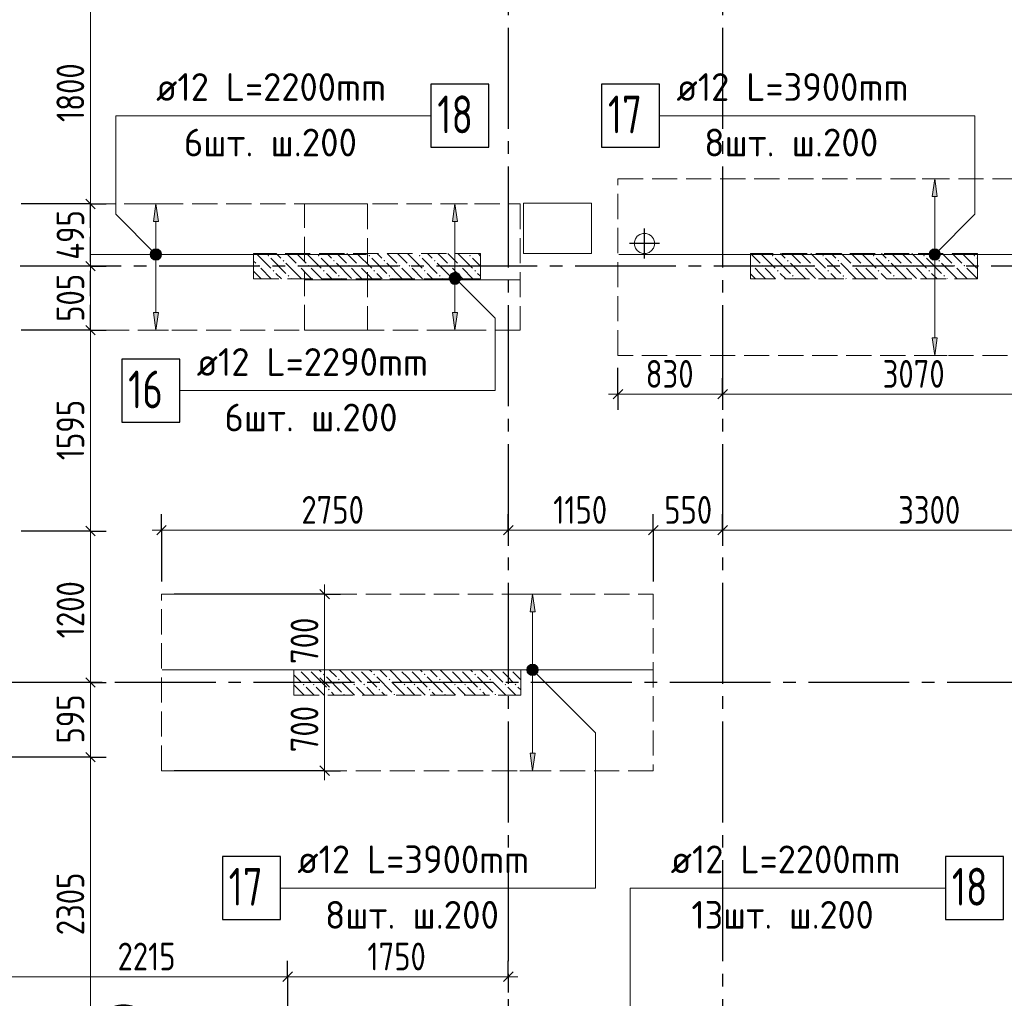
# Model space of a CAD drawing. Header units: millimetres. Extents: x 0 to 43617, y 0 to 59400.
# Tile 13 of 25: x 10749 to 18558, y 29926 to 37684. Entities that reach past the tile are written whole.
import ezdxf

# ---------------------------------------------------------------- set-up
doc = ezdxf.new("R2010")
doc.units = ezdxf.units.MM
doc.linetypes.add('______2', pattern=[270, 200, -70])
doc.linetypes.add('______5', pattern=[1100, 800, -100, 100, -100])
for name, color, linetype, lineweight in [('Standard', 7, 'Continuous', 25), ('ДОП Верх по У', 7, 'Continuous', 25), ('ЖБ Перекрытие верхний уровень', 7, 'Continuous', 35), ('ЖБ Пилон', 7, 'Continuous', 35), ('Оси', 40, '______5', 18), ('Позиционная метка номер позиции', 7, 'Continuous', 13), ('Примечания', 7, 'Continuous', 25)]:
    doc.layers.add(name, color=color, linetype=linetype, lineweight=lineweight)
doc.styles.add('GOST 2.304-81', font='txt')
doc.styles.add('ISOCPEUR', font='txt')

msp = doc.modelspace()

# ---------------------------------------------------------------- hatches: boundary and pattern name
at = {"layer": 'ДОП Верх по У', "linetype": 'Continuous', "lineweight": 13, "transparency": 33554687}
for points in [[(18025.8, 36283), (18005.8, 36423), (17985.8, 36283)], [(11849.2, 36083), (11829.2, 36223), (11809.2, 36083)], [(14220.6, 36083), (14200.6, 36223), (14180.6, 36083)], [(11796.9, 35841.8), (11861.4, 35841.8), (11847.9, 35855.3)], [(11796.9, 35841.8), (11847.9, 35855.3), (11810.4, 35855.3)], [(11810.4, 35855.3), (11847.9, 35855.3), (11829.2, 35860.5)], [(17973.6, 35841.8), (18038, 35841.8), (18024.5, 35855.3)], [(17973.6, 35841.8), (18024.5, 35855.3), (17987.1, 35855.3)], [(17987.1, 35855.3), (18024.5, 35855.3), (18005.8, 35860.5)], [(11791.7, 35823), (11866.7, 35823), (11861.4, 35841.8)], [(11791.7, 35823), (11861.4, 35841.8), (11796.9, 35841.8)], [(11796.9, 35804.3), (11866.7, 35823), (11791.7, 35823)], [(11796.9, 35804.3), (11861.4, 35804.3), (11866.7, 35823)], [(11810.4, 35790.8), (11861.4, 35804.3), (11796.9, 35804.3)], [(11810.4, 35790.8), (11847.9, 35790.8), (11861.4, 35804.3)], [(11847.9, 35790.8), (11810.4, 35790.8), (11829.2, 35785.5)], [(17968.3, 35823), (18043.3, 35823), (18038, 35841.8)], [(17968.3, 35823), (18038, 35841.8), (17973.6, 35841.8)], [(17973.6, 35804.3), (18043.3, 35823), (17968.3, 35823)], [(17973.6, 35804.3), (18038, 35804.3), (18043.3, 35823)], [(17987.1, 35790.8), (18038, 35804.3), (17973.6, 35804.3)], [(17987.1, 35790.8), (18024.5, 35790.8), (18038, 35804.3)], [(18024.5, 35790.8), (17987.1, 35790.8), (18005.8, 35785.5)], [(14163.1, 35623), (14238.1, 35623), (14232.9, 35641.8)], [(14163.1, 35623), (14232.9, 35641.8), (14168.4, 35641.8)], [(14168.4, 35604.3), (14238.1, 35623), (14163.1, 35623)], [(14168.4, 35641.8), (14232.9, 35641.8), (14219.4, 35655.3)], [(14168.4, 35641.8), (14219.4, 35655.3), (14181.9, 35655.3)], [(14168.4, 35604.3), (14232.9, 35604.3), (14238.1, 35623)], [(14181.9, 35655.3), (14219.4, 35655.3), (14200.6, 35660.5)], [(14181.9, 35590.8), (14232.9, 35604.3), (14168.4, 35604.3)], [(14181.9, 35590.8), (14219.4, 35590.8), (14232.9, 35604.3)], [(14219.4, 35590.8), (14181.9, 35590.8), (14200.6, 35585.5)], [(14836.4, 32990), (14816.4, 33130), (14796.4, 32990)], [(14797.7, 32562.3), (14835.2, 32562.3), (14816.4, 32567.5)], [(14778.9, 32530), (14853.9, 32530), (14848.7, 32548.8)], [(14778.9, 32530), (14848.7, 32548.8), (14784.2, 32548.8)], [(14784.2, 32511.3), (14853.9, 32530), (14778.9, 32530)], [(14784.2, 32548.8), (14848.7, 32548.8), (14835.2, 32562.3)], [(14784.2, 32548.8), (14835.2, 32562.3), (14797.7, 32562.3)], [(14784.2, 32511.3), (14848.7, 32511.3), (14853.9, 32530)], [(14797.7, 32497.8), (14848.7, 32511.3), (14784.2, 32511.3)], [(14797.7, 32497.8), (14835.2, 32497.8), (14848.7, 32511.3)], [(14835.2, 32497.8), (14797.7, 32497.8), (14816.4, 32492.5)]]:
    msp.add_hatch(color=7, dxfattribs=at).paths.add_polyline_path(points)
for points in [[(11849.2, 35363), (11829.2, 35223), (11809.2, 35363)], [(14220.6, 35363), (14200.6, 35223), (14180.6, 35363)], [(18025.8, 35163), (18005.8, 35023), (17985.8, 35163)], [(14836.4, 31870), (14816.4, 31730), (14796.4, 31870)]]:
    msp.add_hatch(color=7, dxfattribs=at).paths.add_polyline_path(points, flags=16)
at = {"layer": 'ЖБ Пилон', "linetype": 'Continuous', "lineweight": 18, "transparency": 33554687}
for points in [[(12714.5, 35813.1), (12721, 35819.6), (12727.5, 35813.1), (12721, 35806.6)], [(12834.5, 35773.1), (12841, 35779.6), (12847.4, 35773.1), (12841, 35766.6)], [(13114.5, 35813.1), (13121, 35819.6), (13127.5, 35813.1), (13121, 35806.6)], [(13234.5, 35773.1), (13241, 35779.6), (13247.4, 35773.1), (13241, 35766.6)], [(13514.5, 35813.1), (13521, 35819.6), (13527.5, 35813.1), (13521, 35806.6)], [(13634.5, 35773.1), (13641, 35779.6), (13647.4, 35773.1), (13641, 35766.6)], [(13914.5, 35813.1), (13921, 35819.6), (13927.5, 35813.1), (13921, 35806.6)], [(14034.5, 35773.1), (14041, 35779.6), (14047.4, 35773.1), (14041, 35766.6)], [(14314.5, 35813.1), (14321, 35819.6), (14327.5, 35813.1), (14321, 35806.6)], [(16714.5, 35813.1), (16721, 35819.6), (16727.5, 35813.1), (16721, 35806.6)], [(16834.5, 35773.1), (16840.9, 35779.6), (16847.4, 35773.1), (16840.9, 35766.6)], [(17114.5, 35813.1), (17121, 35819.6), (17127.5, 35813.1), (17121, 35806.6)], [(17234.5, 35773.1), (17240.9, 35779.6), (17247.4, 35773.1), (17240.9, 35766.6)], [(17514.5, 35813.1), (17521, 35819.6), (17527.5, 35813.1), (17521, 35806.6)], [(17634.5, 35773.1), (17640.9, 35779.6), (17647.4, 35773.1), (17640.9, 35766.6)], [(17914.5, 35813.1), (17921, 35819.6), (17927.5, 35813.1), (17921, 35806.6)], [(18034.5, 35773.1), (18040.9, 35779.6), (18047.4, 35773.1), (18040.9, 35766.6)], [(18314.5, 35813.1), (18321, 35819.6), (18327.5, 35813.1), (18321, 35806.6)], [(12634.5, 35733.1), (12641, 35739.6), (12647.4, 35733.1), (12641, 35726.6)], [(12754.4, 35693.1), (12760.9, 35699.6), (12767.4, 35693.1), (12760.9, 35686.6)], [(12954.4, 35733.1), (12960.9, 35739.6), (12967.4, 35733.1), (12960.9, 35726.6)], [(13034.5, 35733.1), (13041, 35739.6), (13047.4, 35733.1), (13041, 35726.6)], [(13154.4, 35693.1), (13160.9, 35699.6), (13167.4, 35693.1), (13160.9, 35686.6)], [(13354.4, 35733.1), (13360.9, 35739.6), (13367.4, 35733.1), (13360.9, 35726.6)], [(13434.5, 35733.1), (13441, 35739.6), (13447.4, 35733.1), (13441, 35726.6)], [(13554.4, 35693.1), (13560.9, 35699.6), (13567.4, 35693.1), (13560.9, 35686.6)], [(13754.4, 35733.1), (13760.9, 35739.6), (13767.4, 35733.1), (13760.9, 35726.6)], [(13834.5, 35733.1), (13841, 35739.6), (13847.4, 35733.1), (13841, 35726.6)], [(13954.4, 35693.1), (13960.9, 35699.6), (13967.4, 35693.1), (13960.9, 35686.6)], [(14154.4, 35733.1), (14160.9, 35739.6), (14167.4, 35733.1), (14160.9, 35726.6)], [(14234.5, 35733.1), (14241, 35739.6), (14247.4, 35733.1), (14241, 35726.6)], [(14354.4, 35693.1), (14360.9, 35699.6), (14367.4, 35693.1), (14360.9, 35686.6)], [(16554.4, 35733.1), (16560.9, 35739.6), (16567.4, 35733.1), (16560.9, 35726.6)], [(16634.5, 35733.1), (16640.9, 35739.6), (16647.4, 35733.1), (16640.9, 35726.6)], [(16754.4, 35693.1), (16760.9, 35699.6), (16767.4, 35693.1), (16760.9, 35686.6)], [(16954.4, 35733.1), (16960.9, 35739.6), (16967.4, 35733.1), (16960.9, 35726.6)], [(17034.5, 35733.1), (17040.9, 35739.6), (17047.4, 35733.1), (17040.9, 35726.6)], [(17154.4, 35693.1), (17160.9, 35699.6), (17167.4, 35693.1), (17160.9, 35686.6)], [(17354.4, 35733.1), (17360.9, 35739.6), (17367.4, 35733.1), (17360.9, 35726.6)], [(17434.5, 35733.1), (17440.9, 35739.6), (17447.4, 35733.1), (17440.9, 35726.6)], [(17554.4, 35693.1), (17560.9, 35699.6), (17567.4, 35693.1), (17560.9, 35686.6)], [(17754.4, 35733.1), (17760.9, 35739.6), (17767.4, 35733.1), (17760.9, 35726.6)], [(17834.5, 35733.1), (17840.9, 35739.6), (17847.4, 35733.1), (17840.9, 35726.6)], [(17954.4, 35693.1), (17960.9, 35699.6), (17967.4, 35693.1), (17960.9, 35686.6)], [(18154.4, 35733.1), (18160.9, 35739.6), (18167.4, 35733.1), (18160.9, 35726.6)], [(18234.5, 35733.1), (18240.9, 35739.6), (18247.4, 35733.1), (18240.9, 35726.6)], [(12874.5, 35653.1), (12881, 35659.6), (12887.5, 35653.1), (12881, 35646.6)], [(13274.5, 35653.1), (13281, 35659.6), (13287.5, 35653.1), (13281, 35646.6)], [(13674.5, 35653.1), (13681, 35659.6), (13687.5, 35653.1), (13681, 35646.6)], [(14074.5, 35653.1), (14081, 35659.6), (14087.5, 35653.1), (14081, 35646.6)], [(16874.5, 35653.1), (16881, 35659.6), (16887.5, 35653.1), (16881, 35646.6)], [(17274.5, 35653.1), (17281, 35659.6), (17287.5, 35653.1), (17281, 35646.6)], [(17674.5, 35653.1), (17681, 35659.6), (17687.5, 35653.1), (17681, 35646.6)], [(18074.5, 35653.1), (18081, 35659.6), (18087.5, 35653.1), (18081, 35646.6)], [(12964.3, 32530), (12960.9, 32526.6), (12957.6, 32530)], [(13044.3, 32530), (13041, 32526.6), (13037.6, 32530)], [(13154.4, 32493.1), (13160.9, 32499.6), (13167.4, 32493.1), (13160.9, 32486.6)], [(13364.3, 32530), (13360.9, 32526.6), (13357.6, 32530)], [(13444.3, 32530), (13441, 32526.6), (13437.6, 32530)], [(13554.4, 32493.1), (13560.9, 32499.6), (13567.4, 32493.1), (13560.9, 32486.6)], [(13764.3, 32530), (13760.9, 32526.6), (13757.6, 32530)], [(13844.3, 32530), (13841, 32526.6), (13837.6, 32530)], [(13954.4, 32493.1), (13960.9, 32499.6), (13967.4, 32493.1), (13960.9, 32486.6)], [(14164.3, 32530), (14160.9, 32526.6), (14157.6, 32530)], [(14244.3, 32530), (14241, 32526.6), (14237.6, 32530)], [(14354.4, 32493.1), (14360.9, 32499.6), (14367.4, 32493.1), (14360.9, 32486.6)], [(14564.3, 32530), (14560.9, 32526.6), (14557.6, 32530)], [(14644.3, 32530), (14641, 32526.6), (14637.6, 32530)], [(12994.5, 32413.1), (13001, 32419.6), (13007.5, 32413.1), (13001, 32406.6)], [(13074.5, 32413.1), (13081, 32419.6), (13087.5, 32413.1), (13081, 32406.6)], [(13274.5, 32453.1), (13281, 32459.6), (13287.5, 32453.1), (13281, 32446.6)], [(13394.5, 32413.1), (13401, 32419.6), (13407.5, 32413.1), (13401, 32406.6)], [(13474.5, 32413.1), (13481, 32419.6), (13487.5, 32413.1), (13481, 32406.6)], [(13674.5, 32453.1), (13681, 32459.6), (13687.5, 32453.1), (13681, 32446.6)], [(13794.5, 32413.1), (13801, 32419.6), (13807.5, 32413.1), (13801, 32406.6)], [(13874.5, 32413.1), (13881, 32419.6), (13887.5, 32413.1), (13881, 32406.6)], [(14074.5, 32453.1), (14081, 32459.6), (14087.5, 32453.1), (14081, 32446.6)], [(14194.5, 32413.1), (14201, 32419.6), (14207.5, 32413.1), (14201, 32406.6)], [(14274.5, 32413.1), (14281, 32419.6), (14287.5, 32413.1), (14281, 32406.6)], [(14474.5, 32453.1), (14481, 32459.6), (14487.5, 32453.1), (14481, 32446.6)], [(14594.5, 32413.1), (14601, 32419.6), (14607.5, 32413.1), (14601, 32406.6)], [(14674.5, 32413.1), (14681, 32419.6), (14687.5, 32413.1), (14681, 32406.6)], [(12924, 32336.6), (12927.5, 32333.1), (12924.3, 32330), (12924, 32330)], [(13194.5, 32373.1), (13201, 32379.6), (13207.5, 32373.1), (13201, 32366.6)], [(13314.5, 32333.1), (13321, 32339.6), (13327.5, 32333.1), (13324.3, 32330), (13317.6, 32330)], [(13594.5, 32373.1), (13601, 32379.6), (13607.5, 32373.1), (13601, 32366.6)], [(13714.5, 32333.1), (13721, 32339.6), (13727.5, 32333.1), (13724.3, 32330), (13717.6, 32330)], [(13994.5, 32373.1), (14001, 32379.6), (14007.5, 32373.1), (14001, 32366.6)], [(14114.5, 32333.1), (14121, 32339.6), (14127.5, 32333.1), (14124.3, 32330), (14117.6, 32330)], [(14394.5, 32373.1), (14401, 32379.6), (14407.5, 32373.1), (14401, 32366.6)], [(14514.5, 32333.1), (14521, 32339.6), (14527.5, 32333.1), (14524.3, 32330), (14517.6, 32330)]]:
    msp.add_hatch(color=7, dxfattribs=at).paths.add_polyline_path(points, flags=16)
at = {"layer": 'Позиционная метка номер позиции', "linetype": 'Continuous', "lineweight": 13, "transparency": 33554687}
for points in [[(11797.4, 35791.2), (11840.7, 35866.3), (11785.9, 35811.6)], [(11785.9, 35811.6), (11840.7, 35866.3), (11817.7, 35866.3)], [(11785.9, 35811.6), (11817.7, 35866.3), (11785.9, 35834.5)], [(11785.9, 35834.5), (11817.7, 35866.3), (11797.4, 35854.8)], [(11797.4, 35791.2), (11861, 35854.8), (11840.7, 35866.3)], [(11817.7, 35779.7), (11861, 35854.8), (11797.4, 35791.2)], [(11817.7, 35779.7), (11872.5, 35834.5), (11861, 35854.8)], [(17962.5, 35834.5), (18037.6, 35791.2), (17974, 35854.8)], [(17974, 35854.8), (18049.1, 35811.6), (17994.3, 35866.3)], [(17974, 35854.8), (18037.6, 35791.2), (18049.1, 35811.6)], [(17994.3, 35866.3), (18049.1, 35811.6), (18049.1, 35834.5)], [(17994.3, 35866.3), (18049.1, 35834.5), (18017.2, 35866.3)], [(18017.2, 35866.3), (18049.1, 35834.5), (18037.6, 35854.8)], [(11840.7, 35779.7), (11872.5, 35834.5), (11817.7, 35779.7)], [(11840.7, 35779.7), (11872.5, 35811.6), (11872.5, 35834.5)], [(11872.5, 35811.6), (11840.7, 35779.7), (11861, 35791.2)], [(17962.5, 35811.6), (18017.2, 35779.7), (17962.5, 35834.5)], [(17962.5, 35834.5), (18017.2, 35779.7), (18037.6, 35791.2)], [(17994.3, 35779.7), (17962.5, 35811.6), (17974, 35791.2)], [(17962.5, 35811.6), (17994.3, 35779.7), (18017.2, 35779.7)], [(14157.4, 35648.5), (14189.2, 35680.3), (14168.8, 35668.8)], [(14189.2, 35680.3), (14157.4, 35648.5), (14157.4, 35625.6)], [(14189.2, 35680.3), (14157.4, 35625.6), (14212.1, 35680.3)], [(14212.1, 35680.3), (14157.4, 35625.6), (14168.8, 35605.2)], [(14212.1, 35680.3), (14168.8, 35605.2), (14232.5, 35668.8)], [(14232.5, 35668.8), (14168.8, 35605.2), (14189.2, 35593.7)], [(14232.5, 35668.8), (14189.2, 35593.7), (14243.9, 35648.5)], [(14243.9, 35648.5), (14189.2, 35593.7), (14212.1, 35593.7)], [(14243.9, 35648.5), (14212.1, 35593.7), (14243.9, 35625.6)], [(14243.9, 35625.6), (14212.1, 35593.7), (14232.5, 35605.2)], [(14773.1, 32541.5), (14805, 32573.3), (14784.6, 32561.8)], [(14805, 32573.3), (14773.1, 32541.5), (14773.1, 32518.6)], [(14805, 32573.3), (14773.1, 32518.6), (14827.9, 32573.3)], [(14827.9, 32573.3), (14773.1, 32518.6), (14784.6, 32498.2)], [(14827.9, 32573.3), (14784.6, 32498.2), (14848.2, 32561.8)], [(14848.2, 32561.8), (14784.6, 32498.2), (14805, 32486.7)], [(14848.2, 32561.8), (14805, 32486.7), (14859.7, 32541.5)], [(14859.7, 32541.5), (14805, 32486.7), (14827.9, 32486.7)], [(14859.7, 32541.5), (14827.9, 32486.7), (14859.7, 32518.6)], [(14859.7, 32518.6), (14827.9, 32486.7), (14848.2, 32498.2)]]:
    msp.add_hatch(color=7, dxfattribs=at).paths.add_polyline_path(points)

# ---------------------------------------------------------------- linework, layer by layer
at = {"layer": 'Standard', "color": 7, "linetype": 'Continuous', "lineweight": 13, "transparency": 33554687}
for p, q in [((11311, 38023), (11311, 36223)), ((11311, 36223), (11311, 35730)), ((11311, 35730), (11311, 35223)), ((11311, 35223), (11311, 33630)), ((15494, 34715.9), (15419, 34715.9)), ((16324, 34715.9), (19394, 34715.9)), ((11311, 33630), (11311, 32430)), ((11874, 33637.7), (11799, 33637.7)), ((11874, 33637.7), (14624, 33637.7)), ((14624, 33637.7), (15774, 33637.7)), ((15774, 33637.7), (16324, 33637.7)), ((16324, 33637.7), (19624, 33637.7)), ((13167.6, 33130), (13167.6, 33205)), ((11311, 32430), (11311, 31837)), ((13167.6, 32430), (13167.6, 31730)), ((11311, 31837), (11311, 29530)), ((13167.6, 31730), (13167.6, 31655)), ((10661, 30096.9), (12874, 30096.9)), ((12874, 30096.9), (14624, 30096.9)), ((14624, 30096.9), (14699, 30096.9))]:
    msp.add_line(p, q, dxfattribs=at)
at = {"layer": 'Standard', "color": 7, "linetype": 'Continuous', "lineweight": 25, "transparency": 33554687}
for p, q in [((11273.5, 36260.5), (11348.5, 36185.5)), ((11273.5, 35767.5), (11348.5, 35692.5)), ((11273.5, 35260.5), (11348.5, 35185.5)), ((15456.5, 34678.4), (15531.5, 34753.4)), ((16286.5, 34678.4), (16361.5, 34753.4)), ((11273.5, 33667.5), (11348.5, 33592.5)), ((11836.5, 33600.2), (11911.5, 33675.2)), ((14586.5, 33600.2), (14661.5, 33675.2)), ((15736.5, 33600.2), (15811.5, 33675.2)), ((16286.5, 33600.2), (16361.5, 33675.2)), ((13130.1, 33167.5), (13205.1, 33092.5)), ((11273.5, 32467.5), (11348.5, 32392.5)), ((13130.1, 32467.5), (13205.1, 32392.5)), ((11273.5, 31874.5), (11348.5, 31799.5)), ((13130.1, 31767.5), (13205.1, 31692.5)), ((12836.5, 30059.4), (12911.5, 30134.4)), ((14586.5, 30059.4), (14661.5, 30134.4))]:
    msp.add_line(p, q, dxfattribs=at)
at = {"layer": 'Standard', "color": 251, "linetype": 'Continuous', "lineweight": -3, "true_color": 0x656565, "transparency": 33554687}
for p, q in [((11311, 36223), (11186, 36223)), ((11311, 36223), (11436, 36223)), ((11311, 35730), (11186, 35730)), ((11311, 35730), (11436, 35730)), ((11311, 35223), (11186, 35223)), ((11311, 35223), (11436, 35223)), ((15494, 34715.9), (15494, 34923)), ((15494, 34715.9), (15494, 34840.9)), ((16324, 34715.9), (16324, 34840.9)), ((15494, 34715.9), (15494, 34590.9)), ((16324, 34715.9), (16324, 34590.9)), ((16324, 34715.9), (16324, 34715.9)), ((11874, 33637.7), (11874, 33762.7)), ((14624, 33637.7), (14624, 33762.7)), ((15774, 33637.7), (15774, 33762.7)), ((16324, 33637.7), (16324, 33762.7)), ((11311, 33630), (11186, 33630)), ((11311, 33630), (11436, 33630)), ((11874, 33637.7), (11874, 33512.7)), ((11874, 33637.7), (11874, 33230)), ((14624, 33637.7), (14624, 33512.7)), ((14624, 33637.7), (14624, 33637.7)), ((15774, 33637.7), (15774, 33512.7)), ((15774, 33637.7), (15774, 33230)), ((16324, 33637.7), (16324, 33512.7)), ((16324, 33637.7), (16324, 33637.7)), ((13167.6, 33130), (11974, 33130)), ((13167.6, 33130), (13042.6, 33130)), ((13167.6, 33130), (13292.6, 33130)), ((11311, 32430), (11186, 32430)), ((11311, 32430), (11436, 32430)), ((13167.6, 32430), (13042.6, 32430)), ((13167.6, 32430), (13292.6, 32430)), ((13167.6, 32430), (13167.6, 32430)), ((11311, 31837), (11186, 31837)), ((11311, 31837), (11436, 31837)), ((13167.6, 31730), (11974, 31730)), ((13167.6, 31730), (13042.6, 31730)), ((13167.6, 31730), (13292.6, 31730)), ((12874, 30096.9), (12874, 30221.9)), ((14624, 30096.9), (14624, 30221.9)), ((12874, 30096.9), (12874, 29971.9)), ((12874, 30096.9), (12874, 29630)), ((14624, 30096.9), (14624, 29971.9)), ((14624, 30096.9), (14624, 30096.9))]:
    msp.add_line(p, q, dxfattribs=at)
at = {"layer": 'Standard', "color": 8, "linetype": '______5', "lineweight": -3, "transparency": 33554687}
for p, q in [((15704, 35790.5), (15704, 36029.5)), ((15823.5, 35910), (15584.5, 35910))]:
    msp.add_line(p, q, dxfattribs=at)
at = {"layer": 'Standard', "color": 251, "linetype": 'Continuous', "lineweight": -3, "true_color": 0x656565, "transparency": 33554687}
for points in [[(11311, 36223), (11294, 36223), (11294, 36223), (11294, 36223), (11294, 36223), (11294, 36223), (11294, 36223), (11294, 36223), (11294, 36223), (11294, 36223), (11294, 36223), (11294, 36223), (11294, 36223), (11294, 36223), (11294, 36223), (11294, 36223), (11294, 36223), (11294, 36223), (11294, 36223), (11294, 36223), (11294, 36223), (11294, 36223), (11294, 36223), (11294, 36223), (11294, 36223), (11294, 36223), (11294, 36223), (10761, 36223)], [(11311, 35730), (11294, 35730), (11294, 35730), (11294, 35730), (11294, 35730), (11294, 35730), (11294, 35730), (11294, 35730), (11294, 35730), (11294, 35730), (11294, 35730), (11294, 35730), (11294, 35730), (11294, 35730), (11294, 35730), (11294, 35730), (11294, 35730), (11294, 35730), (11294, 35730), (11294, 35730), (11294, 35730), (11294, 35730), (11294, 35730), (11294, 35730), (11294, 35730), (10972.4, 35730)], [(11311, 35223), (11294, 35223), (11294, 35223), (11294, 35223), (11294, 35223), (11294, 35223), (11294, 35223), (11294, 35223), (11294, 35223), (11294, 35223), (11294, 35223), (11294, 35223), (11294, 35223), (11294, 35223), (11294, 35223), (11294, 35223), (11294, 35223), (11294, 35223), (11294, 35223), (11294, 35223), (11294, 35223), (11294, 35223), (11294, 35223), (10761, 35223)], [(11311, 33630), (11294, 33630), (11294, 33630), (11294, 33630), (11294, 33630), (11294, 33630), (11294, 33630), (11294, 33630), (11294, 33630), (11294, 33630), (11294, 33630), (11294, 33630), (11294, 33630), (11294, 33630), (11294, 33630), (11294, 33630), (11294, 33630), (11294, 33630), (11294, 33630), (11294, 33630), (11294, 33630), (10761, 33630)], [(11311, 32430), (11294, 32430), (11294, 32430), (11294, 32430), (11294, 32430), (11294, 32430), (11294, 32430), (11294, 32430), (11294, 32430), (11294, 32430), (11294, 32430), (11294, 32430), (11294, 32430), (11294, 32430), (11294, 32430), (11294, 32430), (11294, 32430), (11294, 32430), (11294, 32430), (10920.9, 32430)], [(11311, 31837), (11294, 31837), (11294, 31837), (11294, 31837), (11294, 31837), (11294, 31837), (11294, 31837), (11294, 31837), (11294, 31837), (11294, 31837), (11294, 31837), (11294, 31837), (11294, 31837), (11294, 31837), (11294, 31837), (11294, 31837), (11294, 31837), (10499, 31837)]]:
    msp.add_lwpolyline(points, dxfattribs=at)
at = {"layer": 'Standard', "color": 7, "linetype": 'Continuous', "lineweight": 13, "transparency": 33554687}
for points in [[(15494, 34715.9), (15995.5, 34715.9), (15995.5, 34715.9), (16254.7, 34715.9), (16254.7, 34715.9), (16324, 34715.9)], [(13167.6, 33130), (13167.6, 32503.1), (13167.6, 32503.1), (13167.6, 32430)]]:
    msp.add_lwpolyline(points, dxfattribs=at)
at = {"layer": 'ДОП Верх по У', "color": 7, "linetype": 'Continuous', "lineweight": 13, "transparency": 33554687}
for p, q in [((11811, 36923), (13897, 36923)), ((15938, 36923), (18024, 36923)), ((12132.8, 34743), (14218.8, 34743)), ((12930.4, 30800), (15016.4, 30800)), ((15891.6, 30800), (17977.6, 30800))]:
    msp.add_line(p, q, dxfattribs=at)
at = {"layer": 'ДОП Верх по У', "color": 251, "linetype": 'Continuous', "lineweight": 13, "true_color": 0x494949, "transparency": 33554687}
for p, q in [((18005.8, 36423), (17905.8, 36423)), ((18005.8, 36423), (17985.8, 36283)), ((18025.8, 36283), (18005.8, 36423)), ((18005.8, 36423), (18105.8, 36423)), ((18005.8, 36423), (18005.8, 36423)), ((17985.8, 36283), (18025.8, 36283)), ((18005.8, 35853), (18005.8, 36283)), ((11829.2, 36223), (11729.2, 36223)), ((11829.2, 36223), (11809.2, 36083)), ((11849.2, 36083), (11829.2, 36223)), ((11829.2, 36223), (11929.2, 36223)), ((11829.2, 36223), (11829.2, 36223)), ((14200.6, 36223), (14100.6, 36223)), ((14200.6, 36223), (14180.6, 36083)), ((14220.6, 36083), (14200.6, 36223)), ((14200.6, 36223), (14300.6, 36223)), ((14200.6, 36223), (14200.6, 36223)), ((11809.2, 36083), (11849.2, 36083)), ((11829.2, 35853), (11829.2, 36083)), ((14180.6, 36083), (14220.6, 36083)), ((14200.6, 35653), (14200.6, 36083)), ((11791.7, 35823), (11791.7, 35823)), ((11829.2, 35363), (11829.2, 35793)), ((11866.7, 35823), (11866.7, 35823)), ((17968.3, 35823), (17968.3, 35823)), ((18005.8, 35163), (18005.8, 35793)), ((18043.3, 35823), (18043.3, 35823)), ((14163.1, 35623), (14163.1, 35623)), ((14238.1, 35623), (14238.1, 35623)), ((14200.6, 35363), (14200.6, 35593)), ((11829.2, 35223), (11809.2, 35363)), ((11809.2, 35363), (11849.2, 35363)), ((11849.2, 35363), (11829.2, 35223)), ((14200.6, 35223), (14180.6, 35363)), ((14180.6, 35363), (14220.6, 35363)), ((14220.6, 35363), (14200.6, 35223)), ((11829.2, 35223), (11729.2, 35223)), ((11829.2, 35223), (11929.2, 35223)), ((11829.2, 35223), (11829.2, 35223)), ((14200.6, 35223), (14100.6, 35223)), ((14200.6, 35223), (14300.6, 35223)), ((14200.6, 35223), (14200.6, 35223)), ((18005.8, 35023), (17985.8, 35163)), ((17985.8, 35163), (18025.8, 35163)), ((18025.8, 35163), (18005.8, 35023)), ((18005.8, 35023), (17905.8, 35023)), ((18005.8, 35023), (18105.8, 35023)), ((18005.8, 35023), (18005.8, 35023)), ((14816.4, 33130), (14716.4, 33130)), ((14816.4, 33130), (14796.4, 32990)), ((14836.4, 32990), (14816.4, 33130)), ((14816.4, 33130), (14916.4, 33130)), ((14816.4, 33130), (14816.4, 33130)), ((14796.4, 32990), (14836.4, 32990)), ((14816.4, 32560), (14816.4, 32990)), ((14778.9, 32530), (14778.9, 32530)), ((14816.4, 31870), (14816.4, 32500)), ((14853.9, 32530), (14853.9, 32530)), ((14816.4, 31730), (14796.4, 31870)), ((14796.4, 31870), (14836.4, 31870)), ((14836.4, 31870), (14816.4, 31730)), ((14816.4, 31730), (14716.4, 31730)), ((14816.4, 31730), (14916.4, 31730)), ((14816.4, 31730), (14816.4, 31730))]:
    msp.add_line(p, q, dxfattribs=at)
at = {"layer": 'ДОП Верх по У', "color": 7, "linetype": 'Continuous', "lineweight": 18, "transparency": 33554687}
for p, q in [((13500.8, 35823), (11312.8, 35823)), ((19388, 35823), (15500, 35823)), ((13012.8, 35623), (14712.8, 35623)), ((15768, 32530), (11880, 32530))]:
    msp.add_line(p, q, dxfattribs=at)
at = {"layer": 'ДОП Верх по У', "color": 7, "linetype": 'Continuous', "lineweight": 25, "transparency": 33554687}
for points in [[(14011, 36673), (14471, 36673), (14471, 37173), (14011, 37173), (14011, 36673)], [(15364, 36673), (15824, 36673), (15824, 37173), (15364, 37173), (15364, 36673)], [(11558.8, 34493), (12018.8, 34493), (12018.8, 34993), (11558.8, 34993), (11558.8, 34493)], [(12356.4, 30550), (12816.4, 30550), (12816.4, 31050), (12356.4, 31050), (12356.4, 30550)], [(18091.6, 30550), (18551.6, 30550), (18551.6, 31050), (18091.6, 31050), (18091.6, 30550)]]:
    msp.add_lwpolyline(points, dxfattribs=at)
at = {"layer": 'ДОП Верх по У', "color": 251, "linetype": 'Continuous', "lineweight": 13, "true_color": 0x494949, "transparency": 33554687}
for centre in [(11829.2, 35823), (18005.8, 35823), (14200.6, 35623), (14816.4, 32530)]:
    msp.add_circle(centre, 37.5, dxfattribs=at)
at = {"layer": 'ЖБ Перекрытие верхний уровень', "color": 7, "linetype": 'Continuous', "lineweight": 18, "transparency": 33554687}
for p, q in [((15284, 36230), (14744, 36230)), ((14744, 36230), (14744, 35830)), ((15284, 35830), (15284, 36230)), ((15632.1, 35946.6), (15624.3, 35922.6)), ((15624.3, 35922.6), (15624.3, 35897.4)), ((15647, 35967), (15632.1, 35946.6)), ((15667.4, 35981.9), (15647, 35967)), ((15691.4, 35989.7), (15667.4, 35981.9)), ((15716.6, 35989.7), (15691.4, 35989.7)), ((15740.6, 35981.9), (15716.6, 35989.7)), ((15761, 35967), (15740.6, 35981.9)), ((15775.9, 35946.6), (15761, 35967)), ((15783.7, 35922.6), (15775.9, 35946.6)), ((15783.7, 35897.4), (15783.7, 35922.6)), ((15624.3, 35897.4), (15632.1, 35873.4)), ((15632.1, 35873.4), (15647, 35853)), ((15647, 35853), (15667.4, 35838.1)), ((15740.6, 35838.1), (15761, 35853)), ((15761, 35853), (15775.9, 35873.4)), ((15775.9, 35873.4), (15783.7, 35897.4)), ((14744, 35830), (15284, 35830)), ((15667.4, 35838.1), (15691.4, 35830.3)), ((15691.4, 35830.3), (15716.6, 35830.3)), ((15716.6, 35830.3), (15740.6, 35838.1))]:
    msp.add_line(p, q, dxfattribs=at)
at = {"layer": 'ЖБ Пилон', "color": 253, "linetype": '______2', "lineweight": 13, "true_color": 0xa0a0a0, "transparency": 33554687}
for p, q in [((14404, 35830), (12604, 35830)), ((12604, 35830), (12604, 35630)), ((14404, 35630), (14404, 35830)), ((18344, 35830), (16544, 35830)), ((16544, 35830), (16544, 35630)), ((18344, 35630), (18344, 35830)), ((12604, 35630), (14404, 35630)), ((16544, 35630), (18344, 35630)), ((14724, 32530), (12924, 32530)), ((12924, 32530), (12924, 32330)), ((14724, 32330), (14724, 32530)), ((12924, 32330), (14724, 32330))]:
    msp.add_line(p, q, dxfattribs=at)
at = {"layer": 'ЖБ Пилон', "color": 9, "linetype": 'Continuous', "lineweight": 18, "true_color": 0xc7c7c7, "transparency": 33554687}
for p, q in [((12604, 35770.1), (12621, 35753.1)), ((12624.1, 35830), (12741, 35713.1)), ((12741, 35793.1), (12860.9, 35673.1)), ((12821, 35793.1), (12784.1, 35830)), ((12864.1, 35830), (12941, 35753.1)), ((12944.1, 35830), (13021, 35753.1)), ((13024.1, 35830), (13141, 35713.1)), ((13141, 35793.1), (13260.9, 35673.1)), ((13221, 35793.1), (13184.1, 35830)), ((13264.1, 35830), (13341, 35753.1)), ((13344.1, 35830), (13421, 35753.1)), ((13424.1, 35830), (13541, 35713.1)), ((13541, 35793.1), (13660.9, 35673.1)), ((13621, 35793.1), (13584.1, 35830)), ((13664.1, 35830), (13741, 35753.1)), ((13744.1, 35830), (13821, 35753.1)), ((13824.1, 35830), (13941, 35713.1)), ((13941, 35793.1), (14060.9, 35673.1)), ((14021, 35793.1), (13984.1, 35830)), ((14064.1, 35830), (14141, 35753.1)), ((14144.1, 35830), (14221, 35753.1)), ((14224.1, 35830), (14341, 35713.1)), ((14341, 35793.1), (14404, 35730.1)), ((14404, 35810.1), (14384.1, 35830)), ((16544.1, 35830), (16621, 35753.1)), ((16624.1, 35830), (16740.9, 35713.1)), ((16740.9, 35793.1), (16860.9, 35673.1)), ((16821, 35793.1), (16784.1, 35830)), ((16864.1, 35830), (16940.9, 35753.1)), ((16944.1, 35830), (17021, 35753.1)), ((17024.1, 35830), (17140.9, 35713.1)), ((17140.9, 35793.1), (17260.9, 35673.1)), ((17221, 35793.1), (17184.1, 35830)), ((17264.1, 35830), (17340.9, 35753.1)), ((17344.1, 35830), (17421, 35753.1)), ((17424.1, 35830), (17540.9, 35713.1)), ((17540.9, 35793.1), (17660.9, 35673.1)), ((17621, 35793.1), (17584.1, 35830)), ((17664.1, 35830), (17740.9, 35753.1)), ((17744.1, 35830), (17821, 35753.1)), ((17824.1, 35830), (17940.9, 35713.1)), ((17940.9, 35793.1), (18060.9, 35673.1)), ((18021, 35793.1), (17984.1, 35830)), ((18064.1, 35830), (18140.9, 35753.1)), ((18144.1, 35830), (18221, 35753.1)), ((18224.1, 35830), (18340.9, 35713.1)), ((18340.9, 35793.1), (18344, 35790.1)), ((12621, 35673.1), (12604, 35690.1)), ((12660.9, 35713.1), (12744.1, 35630)), ((12860.9, 35753.1), (12981, 35633.1)), ((13021, 35673.1), (12981, 35713.1)), ((13060.9, 35713.1), (13144.1, 35630)), ((13260.9, 35753.1), (13381, 35633.1)), ((13421, 35673.1), (13381, 35713.1)), ((13460.9, 35713.1), (13544.1, 35630)), ((13660.9, 35753.1), (13781, 35633.1)), ((13821, 35673.1), (13781, 35713.1)), ((13860.9, 35713.1), (13944.1, 35630)), ((14060.9, 35753.1), (14181, 35633.1)), ((14221, 35673.1), (14181, 35713.1)), ((14260.9, 35713.1), (14344.1, 35630)), ((16621, 35673.1), (16581, 35713.1)), ((16660.9, 35713.1), (16744.1, 35630)), ((16860.9, 35753.1), (16981, 35633.1)), ((17021, 35673.1), (16981, 35713.1)), ((17060.9, 35713.1), (17144.1, 35630)), ((17260.9, 35753.1), (17381, 35633.1)), ((17421, 35673.1), (17381, 35713.1)), ((17460.9, 35713.1), (17544.1, 35630)), ((17660.9, 35753.1), (17781, 35633.1)), ((17821, 35673.1), (17781, 35713.1)), ((17860.9, 35713.1), (17944.1, 35630)), ((18060.9, 35753.1), (18181, 35633.1)), ((18221, 35673.1), (18181, 35713.1)), ((18260.9, 35713.1), (18344, 35630.1)), ((12660.9, 35633.1), (12621, 35673.1)), ((12781, 35673.1), (12824.1, 35630)), ((12904.1, 35630), (12901, 35633.1)), ((13060.9, 35633.1), (13021, 35673.1)), ((13181, 35673.1), (13224.1, 35630)), ((13304.1, 35630), (13301, 35633.1)), ((13460.9, 35633.1), (13421, 35673.1)), ((13581, 35673.1), (13624.1, 35630)), ((13704.1, 35630), (13701, 35633.1)), ((13860.9, 35633.1), (13821, 35673.1)), ((13981, 35673.1), (14024.1, 35630)), ((14104.1, 35630), (14101, 35633.1)), ((14260.9, 35633.1), (14221, 35673.1)), ((14381, 35673.1), (14404, 35650.1)), ((16544, 35670.1), (16581, 35633.1)), ((16660.9, 35633.1), (16621, 35673.1)), ((16781, 35673.1), (16824.1, 35630)), ((16904.1, 35630), (16901, 35633.1)), ((17060.9, 35633.1), (17021, 35673.1)), ((17181, 35673.1), (17224.1, 35630)), ((17304.1, 35630), (17301, 35633.1)), ((17460.9, 35633.1), (17421, 35673.1)), ((17581, 35673.1), (17624.1, 35630)), ((17704.1, 35630), (17701, 35633.1)), ((17860.9, 35633.1), (17821, 35673.1)), ((17981, 35673.1), (18024.1, 35630)), ((18104.1, 35630), (18101, 35633.1)), ((18260.9, 35633.1), (18221, 35673.1)), ((12924, 32490.1), (12981, 32433.1)), ((13021, 32473.1), (12981, 32513.1)), ((13060.9, 32513.1), (13181, 32393.1)), ((13124.1, 32530), (13141, 32513.1)), ((13204.1, 32530), (13260.9, 32473.1)), ((13284.1, 32530), (13381, 32433.1)), ((13421, 32473.1), (13381, 32513.1)), ((13460.9, 32513.1), (13581, 32393.1)), ((13524.1, 32530), (13541, 32513.1)), ((13604.1, 32530), (13660.9, 32473.1)), ((13684.1, 32530), (13781, 32433.1)), ((13821, 32473.1), (13781, 32513.1)), ((13860.9, 32513.1), (13981, 32393.1)), ((13924.1, 32530), (13941, 32513.1)), ((14004.1, 32530), (14060.9, 32473.1)), ((14084.1, 32530), (14181, 32433.1)), ((14221, 32473.1), (14181, 32513.1)), ((14260.9, 32513.1), (14381, 32393.1)), ((14324.1, 32530), (14341, 32513.1)), ((14404.1, 32530), (14460.9, 32473.1)), ((14484.1, 32530), (14581, 32433.1)), ((14621, 32473.1), (14581, 32513.1)), ((14660.9, 32513.1), (14724, 32450.1)), ((13004.1, 32330), (12924, 32410.1)), ((13060.9, 32433.1), (13021, 32473.1)), ((13181, 32473.1), (13301, 32353.1)), ((13404.1, 32330), (13301, 32433.1)), ((13460.9, 32433.1), (13421, 32473.1)), ((13581, 32473.1), (13701, 32353.1)), ((13804.1, 32330), (13701, 32433.1)), ((13860.9, 32433.1), (13821, 32473.1)), ((13981, 32473.1), (14101, 32353.1)), ((14204.1, 32330), (14101, 32433.1)), ((14260.9, 32433.1), (14221, 32473.1)), ((14381, 32473.1), (14501, 32353.1)), ((14604.1, 32330), (14501, 32433.1)), ((14660.9, 32433.1), (14621, 32473.1)), ((13021, 32393.1), (13084.1, 32330)), ((13101, 32393.1), (13164.1, 32330)), ((13244.1, 32330), (13221, 32353.1)), ((13421, 32393.1), (13484.1, 32330)), ((13501, 32393.1), (13564.1, 32330)), ((13644.1, 32330), (13621, 32353.1)), ((13821, 32393.1), (13884.1, 32330)), ((13901, 32393.1), (13964.1, 32330)), ((14044.1, 32330), (14021, 32353.1)), ((14221, 32393.1), (14284.1, 32330)), ((14301, 32393.1), (14364.1, 32330)), ((14444.1, 32330), (14421, 32353.1)), ((14621, 32393.1), (14684.1, 32330)), ((14701, 32393.1), (14724, 32370.1))]:
    msp.add_line(p, q, dxfattribs=at)
at = {"layer": 'Оси', "color": 8, "linetype": '______5', "lineweight": -3, "transparency": 33554687}
for p, q in [((14624, 57420), (14624, 7100)), ((16324, 57420), (16324, 7100)), ((22554, 35730), (3600, 35730)), ((23304, 32430), (3600, 32430))]:
    msp.add_line(p, q, dxfattribs=at)
at = {"layer": 'Позиционная метка номер позиции', "color": 7, "linetype": 'Continuous', "lineweight": 13, "transparency": 33554687}
for p, q in [((11797.4, 35854.8), (11797.4, 35854.8)), ((11861, 35854.8), (11861, 35854.8)), ((17974, 35854.8), (17974, 35854.8)), ((18037.6, 35854.8), (18037.6, 35854.8)), ((11797.4, 35791.2), (11797.4, 35791.2)), ((11861, 35791.2), (11861, 35791.2)), ((17974, 35791.2), (17974, 35791.2)), ((18037.6, 35791.2), (18037.6, 35791.2)), ((14168.8, 35668.8), (14168.8, 35668.8)), ((14232.5, 35668.8), (14232.5, 35668.8)), ((14168.8, 35605.2), (14168.8, 35605.2)), ((14232.5, 35605.2), (14232.5, 35605.2)), ((14784.6, 32561.8), (14784.6, 32561.8)), ((14784.6, 32498.2), (14784.6, 32498.2)), ((14848.2, 32561.8), (14848.2, 32561.8)), ((14848.2, 32498.2), (14848.2, 32498.2))]:
    msp.add_line(p, q, dxfattribs=at)
for points in [[(11829.2, 35823), (11511, 36141.2), (11511, 36923), (14011, 36923)], [(18005.8, 35823), (18324, 36141.2), (18324, 36923), (15824, 36923)], [(14200.6, 35637), (14518.8, 35318.8), (14518.8, 34743), (12018.8, 34743)], [(14816.4, 32530), (15316.4, 32030), (15316.4, 30800), (12816.4, 30800)], [(16091.6, 28505), (15591.6, 29005), (15591.6, 30800), (18091.6, 30800)]]:
    msp.add_lwpolyline(points, dxfattribs=at)
for centre in [(11829.2, 35823), (18005.8, 35823), (14200.6, 35637), (14816.4, 32530)]:
    msp.add_circle(centre, 45, dxfattribs=at)
at = {"layer": 'Примечания', "color": 7, "linetype": '______2', "lineweight": 18, "transparency": 33554687}
for p, q in [((15494, 36423), (19394, 36423)), ((15494, 35023), (15494, 36423)), ((11306.8, 36223), (13506.8, 36223)), ((11306.8, 35223), (11306.8, 36223)), ((13006.8, 36223), (14718.8, 36223)), ((13006.8, 35223), (13006.8, 36223)), ((13506.8, 36223), (13506.8, 35223)), ((14718.8, 36223), (14718.8, 35223)), ((13506.8, 35223), (11306.8, 35223)), ((14718.8, 35223), (13006.8, 35223)), ((19394, 35023), (15494, 35023)), ((11874, 33130), (15774, 33130)), ((11874, 31730), (11874, 33130)), ((15774, 33130), (15774, 31730)), ((15774, 31730), (11874, 31730))]:
    msp.add_line(p, q, dxfattribs=at)

# ---------------------------------------------------------------- texts
at = {"layer": 'Standard', "color": 7, "linetype": 'Continuous', "lineweight": 25, "transparency": 33554687, "char_height": 220, "attachment_point": 7, "rotation": 90, "style": 'GOST 2.304-81'}
for s, insert, width in [('1800', (11261, 36872.8), 625.735), ('495', (11261, 35781.1), 516.396), ('505', (11261, 35288.9), 500.826), ('1595', (11261, 34192), 594.589), ('1200', (11261, 32779.8), 625.741), ('700', (13117.6, 32576.7), 531.979), ('595', (11261, 31945.9), 500.814), ('700', (13117.6, 31876.7), 531.979), ('2305', (11261, 30425.6), 641.47), ('400', (11684.1, 29514.4), 531.967)]:
    msp.add_mtext(s, dxfattribs=dict(at, insert=insert, width=width))
at = {"layer": 'Standard', "color": 7, "linetype": 'Continuous', "lineweight": 25, "transparency": 33554687, "char_height": 220, "attachment_point": 7, "style": 'GOST 2.304-81'}
for s, insert, width in [('830', (15713.5, 34765.9), 516.396), ('3070', (17593.2, 34765.9), 657.046), ('2750', (12983.2, 33687.7), 657.046), ('1150', (14980.1, 33687.7), 563.271), ('550', (15861.3, 33687.7), 500.814), ('3300', (17716, 33687.7), 641.464), ('2215', (11525.2, 30147), 610.159), ('1750', (13506.6, 30147), 610.171)]:
    msp.add_mtext(s, dxfattribs=dict(at, insert=insert, width=width))
at = {"layer": 'ДОП Верх по У', "color": 7, "linetype": 'Continuous', "lineweight": 13, "transparency": 33554687, "attachment_point": 7, "style": 'ISOCPEUR'}
for s, insert, char_height, width in [('\\W0.96;ø12 L=2200mm ', (11831, 37040.4), 220, 2150.516), ('\\W0.96;ø12 L=3900mm ', (15958, 37040.4), 220, 2150.516), ('\\W0.75;18', (14061, 36783), 300, 472.289), ('\\W0.75;17', (15414, 36783), 300, 472.272), ('\\W0.97;6шт. ш.200 ', (12051, 36600.3), 220, 1712.324), ('\\W0.97;8шт. ш.200 ', (16178, 36600.3), 220, 1712.331), ('\\W0.96;ø12 L=2290mm ', (12152.8, 34860.4), 220, 2150.529), ('\\W0.75;16', (11608.9, 34603), 300, 472.272), ('\\W0.97;6шт. ш.200 ', (12372.8, 34420.3), 220, 1712.331), ('\\W0.96;ø12 L=3900mm ', (12950.4, 30917.4), 220, 2150.529), ('\\W0.96;ø12 L=2200mm ', (15911.6, 30917.4), 220, 2150.516), ('\\W0.75;17', (12406.4, 30660), 300, 472.272), ('\\W0.75;18', (18141.6, 30660), 300, 472.281), ('\\W0.97;8шт. ш.200 ', (13170.4, 30477.4), 220, 1712.337), ('\\W0.95;13шт. ш.200 ', (16076.6, 30477.4), 220, 1819.906)]:
    msp.add_mtext(s, dxfattribs=dict(at, insert=insert, char_height=char_height, width=width))

doc.saveas('drawing.dxf')
